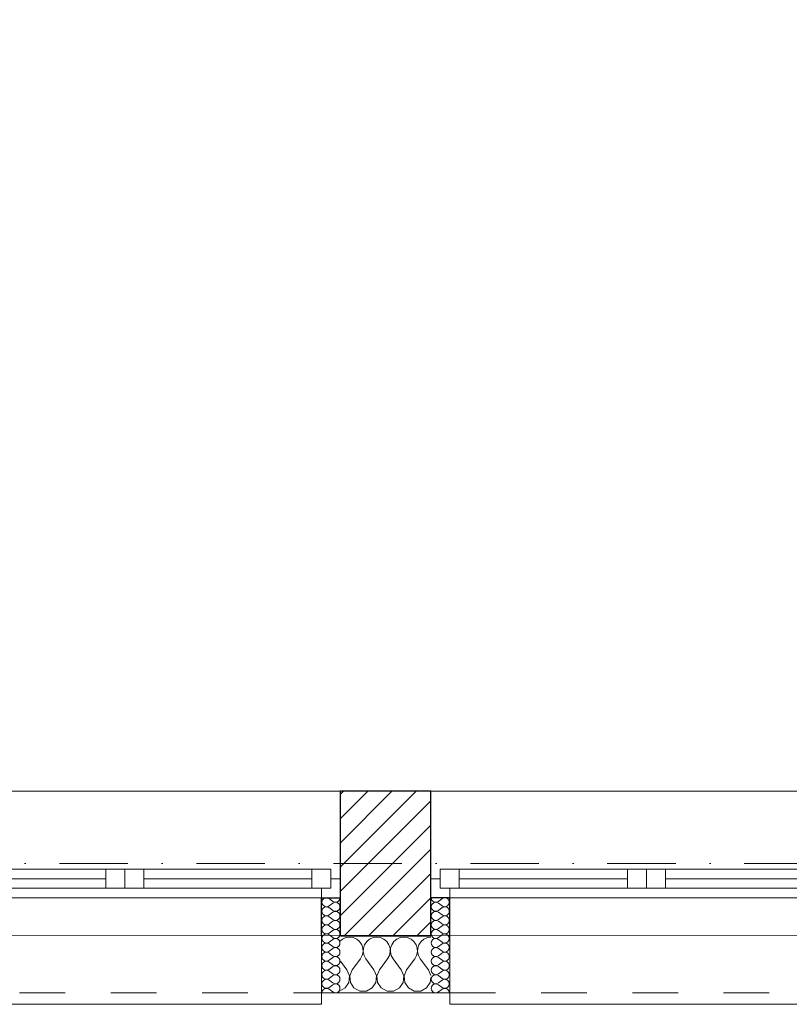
# Model space of a CAD drawing. Header units: millimetres. Extents: x 172139 to 266886, y 89525 to 138225.
# Tile 54 of 82: x 217776 to 219799, y 106825 to 109411. Entities that reach past the tile are written whole.
import ezdxf

# ---------------------------------------------------------------- set-up
doc = ezdxf.new("R2010")
doc.units = ezdxf.units.MM
doc.header["$MEASUREMENT"] = 0
doc.linetypes.add('Kropki i Kreski', pattern=[360, 180, -90, 0, -90])
doc.linetypes.add('Przerywana', pattern=[240, 120, -120])
for name, color, linetype in [('Konstrukcja - Siatki mod', 7, 'Continuous'), ('KR_INW', 7, 'Continuous'), ('NAPIS_SODON', 7, 'Continuous'), ('Okna ArchiCADa', 7, 'Continuous')]:
    doc.layers.add(name, color=color, linetype=linetype)
doc.layers.add('Konstrukcja - Siatki mod_Nr_pióra__48', color=7, linetype='Continuous', lineweight=15, true_color=0xa80f02)
doc.layers.add('KR_INW_Nr_pióra__102', color=7, linetype='Continuous', lineweight=5, true_color=0xcccccc)
for name, color, linetype, lineweight in [('KR_INW_Nr_pióra__101', 252, 'Continuous', 5), ('KR_INW_Nr_pióra__27', 7, 'Continuous', 25), ('KR_INW_Nr_pióra__47', 7, 'Continuous', 15), ('NAPIS_SODON_Nr_pióra__1', 7, 'Continuous', 13), ('Okna ArchiCADa_Nr_pióra__1', 7, 'Continuous', 13), ('Okna ArchiCADa_Nr_pióra__27', 7, 'Continuous', 25)]:
    doc.layers.add(name, color=color, linetype=linetype, lineweight=lineweight)

# ---------------------------------------------------------------- blocks, each defined once
blk = doc.blocks.new('Strop_1', base_point=(179225, 121523.3))
at = {"layer": 'NAPIS_SODON_Nr_pióra__1', "linetype": 'Continuous', "flags": 128}
blk.add_lwpolyline([(179225, 121523.3), (179225.9, 107003.8), (250898.3, 107008.3), (250897.4, 121527.8)], close=True, dxfattribs=at)
blk = doc.blocks.new('*X165')
at = {"layer": 'KR_INW_Nr_pióra__102', "linetype": 'Continuous'}
for p, q in [((218624.1, 106996.2), (218618.9, 106991.9)), ((218633.1, 107000.2), (218624.1, 106996.2)), ((218642.9, 107001.6), (218633.1, 107000.2)), ((218652.6, 107000.2), (218642.9, 107001.6)), ((218661.6, 106996.2), (218652.6, 107000.2)), ((218669.2, 106989.9), (218661.6, 106996.2)), ((218695.5, 106996.2), (218687.9, 106989.9)), ((218704.5, 107000.2), (218695.5, 106996.2)), ((218714.3, 107001.6), (218704.5, 107000.2)), ((218724, 107000.2), (218714.3, 107001.6)), ((218733.1, 106996.2), (218724, 107000.2)), ((218740.6, 106989.9), (218733.1, 106996.2)), ((218766.9, 106996.2), (218759.4, 106989.9)), ((218776, 107000.2), (218766.9, 106996.2)), ((218785.7, 107001.6), (218776, 107000.2)), ((218795.5, 107000.2), (218785.7, 107001.6)), ((218804.5, 106996.2), (218795.5, 107000.2)), ((218812.1, 106989.9), (218804.5, 106996.2)), ((218838.4, 106996.2), (218830.8, 106989.9)), ((218847.4, 107000.2), (218838.4, 106996.2)), ((218856.3, 107001.5), (218847.4, 107000.2)), ((218674.8, 106981.8), (218669.2, 106989.9)), ((218677.9, 106972.5), (218674.8, 106981.8)), ((218678.4, 106962.6), (218677.9, 106972.5)), ((218679.2, 106972.5), (218678.7, 106962.6)), ((218682.3, 106981.8), (218679.2, 106972.5)), ((218687.9, 106989.9), (218682.3, 106981.8)), ((218746.2, 106981.8), (218740.6, 106989.9)), ((218749.4, 106972.5), (218746.2, 106981.8)), ((218749.9, 106962.6), (218749.4, 106972.5)), ((218750.6, 106972.5), (218750.1, 106962.6)), ((218753.8, 106981.8), (218750.6, 106972.5)), ((218759.4, 106989.9), (218753.8, 106981.8)), ((218817.7, 106981.8), (218812.1, 106989.9)), ((218820.8, 106972.5), (218817.7, 106981.8)), ((218821.3, 106962.6), (218820.8, 106972.5)), ((218822.1, 106972.5), (218821.6, 106962.6)), ((218825.2, 106981.8), (218822.1, 106972.5)), ((218830.8, 106989.9), (218825.2, 106981.8)), ((218650, 106915.9), (218671.4, 106944.4)), ((218671.4, 106944.4), (218676.2, 106953.1)), ((218676.2, 106953.1), (218678.4, 106962.6)), ((218678.7, 106962.6), (218680.9, 106953.1)), ((218680.9, 106953.1), (218685.7, 106944.4)), ((218707.1, 106915.9), (218685.7, 106944.4)), ((218721.4, 106915.9), (218742.9, 106944.4)), ((218742.9, 106944.4), (218747.6, 106953.1)), ((218747.6, 106953.1), (218749.9, 106962.6)), ((218750.1, 106962.6), (218752.4, 106953.1)), ((218752.4, 106953.1), (218757.1, 106944.4)), ((218778.6, 106915.9), (218757.1, 106944.4)), ((218792.9, 106915.9), (218814.3, 106944.4)), ((218814.3, 106944.4), (218819.1, 106953.1)), ((218819.1, 106953.1), (218821.3, 106962.6)), ((218821.6, 106962.6), (218823.8, 106953.1)), ((218823.8, 106953.1), (218828.6, 106944.4)), ((218850, 106915.9), (218828.6, 106944.4)), ((218635.7, 106915.9), (218618.9, 106938.3)), ((218642.4, 106899.8), (218635.7, 106915.9)), ((218640.8, 106882.5), (218642.4, 106899.8)), ((218650, 106915.9), (218643.3, 106899.8)), ((218643.3, 106899.8), (218644.9, 106882.5)), ((218713.9, 106899.8), (218707.1, 106915.9)), ((218712.2, 106882.5), (218713.9, 106899.8)), ((218721.4, 106915.9), (218714.7, 106899.8)), ((218714.7, 106899.8), (218716.3, 106882.5)), ((218785.3, 106899.8), (218778.6, 106915.9)), ((218783.7, 106882.5), (218785.3, 106899.8)), ((218792.9, 106915.9), (218786.1, 106899.8)), ((218786.1, 106899.8), (218787.8, 106882.5)), ((218856.3, 106900.9), (218850, 106915.9)), ((218855.1, 106882.5), (218856.3, 106895.2)), ((218618.9, 106861.4), (218631.2, 106868)), ((218631.2, 106868), (218640.8, 106882.5)), ((218644.9, 106882.5), (218654.5, 106868)), ((218654.5, 106868), (218669.9, 106859.8)), ((218687.3, 106859.8), (218702.6, 106868)), ((218702.6, 106868), (218712.2, 106882.5)), ((218716.3, 106882.5), (218726, 106868)), ((218726, 106868), (218741.3, 106859.8)), ((218758.7, 106859.8), (218774, 106868)), ((218774, 106868), (218783.7, 106882.5)), ((218787.8, 106882.5), (218797.4, 106868)), ((218797.4, 106868), (218812.7, 106859.8)), ((218830.1, 106859.8), (218845.5, 106868)), ((218845.5, 106868), (218855.1, 106882.5)), ((218669.9, 106859.8), (218687.3, 106859.8)), ((218741.3, 106859.8), (218758.7, 106859.8)), ((218812.7, 106859.8), (218830.1, 106859.8))]:
    blk.add_line(p, q, dxfattribs=at)
blk = doc.blocks.new('*X206')
at = {"layer": 'KR_INW_Nr_pióra__102', "linetype": 'Continuous'}
for p, q in [((218598.6, 107095.6), (218589.1, 107102.8)), ((218598.6, 107090.9), (218589.1, 107083.7)), ((218598.6, 107071.8), (218589.1, 107079)), ((218598.6, 107067), (218589.1, 107059.9)), ((218598.6, 107048), (218589.1, 107055.1)), ((218598.6, 107043.2), (218589.1, 107036.1)), ((218598.6, 107024.2), (218589.1, 107031.3)), ((218598.6, 107019.4), (218589.1, 107012.3)), ((218598.6, 107000.4), (218589.1, 107007.5)), ((218598.6, 106995.6), (218589.1, 106988.5)), ((218598.6, 106976.6), (218589.1, 106983.7)), ((218598.6, 106971.8), (218589.1, 106964.7)), ((218598.6, 106952.8), (218589.1, 106959.9)), ((218598.6, 106948), (218589.1, 106940.9)), ((218598.6, 106929), (218589.1, 106936.1)), ((218598.6, 106924.2), (218589.1, 106917)), ((218598.6, 106905.1), (218589.1, 106912.3)), ((218598.6, 106900.4), (218589.1, 106893.2)), ((218598.6, 106881.3), (218589.1, 106888.5)), ((218598.6, 106876.6), (218589.1, 106869.4)), ((218598.6, 106857.5), (218589.1, 106864.7))]:
    blk.add_line(p, q, dxfattribs=at)
for centre, start, end in [((218582, 107093.2), 53.1301, 180), ((218605.8, 107105.1), 233.1301, 0), ((218582, 107093.2), 180, 306.8699), ((218582, 107069.4), 53.1301, 180), ((218605.8, 107081.3), 233.1301, 126.8699), ((218582, 107069.4), 180, 306.8699), ((218582, 107045.6), 53.1301, 180), ((218605.8, 107057.5), 233.1301, 126.8699), ((218582, 107045.6), 180, 306.8699), ((218582, 107021.8), 53.1301, 180), ((218582, 107021.8), 180, 306.8699), ((218605.8, 107033.7), 233.1301, 126.8699), ((218605.8, 107009.9), 233.1301, 126.8699), ((218582, 106998), 53.1301, 180), ((218582, 106998), 180, 306.8699), ((218605.8, 106986.1), 233.1301, 126.8699), ((218582, 106974.2), 53.1301, 180), ((218582, 106974.2), 180, 306.8699), ((218605.8, 106962.3), 233.1301, 126.8699), ((218582, 106950.4), 53.1301, 180), ((218582, 106950.4), 180, 306.8699), ((218605.8, 106938.5), 233.1301, 126.8699), ((218582, 106926.6), 53.1301, 180), ((218582, 106926.6), 180, 306.8699), ((218605.8, 106914.7), 233.1301, 126.8699), ((218582, 106902.8), 53.1301, 180), ((218582, 106902.8), 180, 306.8699), ((218605.8, 106890.9), 233.1301, 126.8699), ((218582, 106879), 53.1301, 180), ((218582, 106879), 180, 306.8699), ((218582, 106855.1), 53.1301, 180), ((218605.8, 106867), 233.1301, 126.8699)]:
    blk.add_arc(centre, 11.9, start, end, dxfattribs=at)
blk = doc.blocks.new('*X207')
at = {"layer": 'KR_INW_Nr_pióra__102', "linetype": 'Continuous'}
for p, q in [((218876.5, 107095.6), (218886.1, 107102.8)), ((218876.5, 107090.9), (218886.1, 107083.7)), ((218876.5, 107071.8), (218886.1, 107079)), ((218876.5, 107067), (218886.1, 107059.9)), ((218876.5, 107048), (218886.1, 107055.1)), ((218876.5, 107043.2), (218886.1, 107036.1)), ((218876.5, 107024.2), (218886.1, 107031.3)), ((218876.5, 107019.4), (218886.1, 107012.3)), ((218876.5, 107000.4), (218886.1, 107007.5)), ((218876.5, 106995.6), (218886.1, 106988.5)), ((218876.5, 106976.6), (218886.1, 106983.7)), ((218876.5, 106971.8), (218886.1, 106964.7)), ((218876.5, 106952.8), (218886.1, 106959.9)), ((218876.5, 106948), (218886.1, 106940.9)), ((218876.5, 106929), (218886.1, 106936.1)), ((218876.5, 106924.2), (218886.1, 106917)), ((218876.5, 106905.1), (218886.1, 106912.3)), ((218876.5, 106900.4), (218886.1, 106893.2)), ((218876.5, 106881.3), (218886.1, 106888.5)), ((218876.5, 106876.6), (218886.1, 106869.4)), ((218876.5, 106857.5), (218886.1, 106864.7))]:
    blk.add_line(p, q, dxfattribs=at)
for centre, start, end in [((218869.4, 107105.1), 180, 306.8699), ((218893.2, 107093.2), 0, 126.8699), ((218869.4, 107081.3), 53.1301, 306.8699), ((218893.2, 107093.2), 233.1301, 0), ((218893.2, 107069.4), 0, 126.8699), ((218869.4, 107057.5), 53.1301, 306.8699), ((218893.2, 107069.4), 233.1301, 0), ((218893.2, 107045.6), 0, 126.8699), ((218869.4, 107033.7), 53.1301, 306.8699), ((218869.4, 107009.9), 53.1301, 306.8699), ((218893.2, 107045.6), 233.1301, 0), ((218893.2, 107021.8), 0, 126.8699), ((218893.2, 107021.8), 233.1301, 0), ((218869.4, 106986.1), 53.1301, 306.8699), ((218893.2, 106998), 0, 126.8699), ((218893.2, 106998), 233.1301, 0), ((218869.4, 106962.3), 53.1301, 306.8699), ((218893.2, 106974.2), 0, 126.8699), ((218893.2, 106974.2), 233.1301, 0), ((218869.4, 106938.5), 53.1301, 306.8699), ((218893.2, 106950.4), 0, 126.8699), ((218893.2, 106950.4), 233.1301, 0), ((218869.4, 106914.7), 53.1301, 306.8699), ((218893.2, 106926.6), 0, 126.8699), ((218893.2, 106926.6), 233.1301, 0), ((218869.4, 106890.9), 53.1301, 306.8699), ((218893.2, 106902.8), 0, 126.8699), ((218893.2, 106902.8), 233.1301, 0), ((218869.4, 106867), 53.1301, 306.8699), ((218893.2, 106879), 0, 126.8699), ((218893.2, 106879), 233.1301, 0), ((218893.2, 106855.1), 0, 126.8699)]:
    blk.add_arc(centre, 11.9, start, end, dxfattribs=at)
blk = doc.blocks.new('Okno dwuskrzydłowe 19_5')
at = {"layer": 'Okna ArchiCADa_Nr_pióra__1', "linetype": 'Continuous'}
for p, q in [((-566.8, 230), (566.8, 230)), ((-566.8, 0), (-541.8, 0)), ((-541.8, 25), (-491.8, 25)), ((-541.8, -25), (-541.8, 25)), ((-541.8, 0), (-541.8, -25)), ((-491.8, 25), (-50, 25)), ((-491.8, 25), (-491.8, -25)), ((-491.8, 25), (-50, 25)), ((-491.8, 0), (-50, 0)), ((-50, -25), (-50, 25)), ((-50, 25), (0, 25)), ((0, 25), (0, -25)), ((0, 25), (50, 25)), ((0, -25), (0, 25)), ((50, 25), (491.8, 25)), ((50, 25), (50, -25)), ((50, 25), (491.8, 25)), ((50, 0), (491.8, 0)), ((491.8, -25), (491.8, 25)), ((491.8, 25), (541.8, 25)), ((541.8, 25), (541.8, -25)), ((541.8, -25), (541.8, 0)), ((541.8, 0), (566.8, 0)), ((-541.8, -25), (-516.8, -25)), ((-491.8, -25), (-541.8, -25)), ((-516.8, -25), (-516.8, -50)), ((-50, -25), (-491.8, -25)), ((0, -25), (-50, -25)), ((50, -25), (0, -25)), ((491.8, -25), (50, -25)), ((541.8, -25), (491.8, -25)), ((516.8, -50), (516.8, -25)), ((516.8, -25), (541.8, -25)), ((-516.8, -50), (-566.8, -50)), ((0, -50), (-516.8, -50)), ((516.8, -50), (0, -50)), ((566.8, -50), (516.8, -50)), ((-516.8, -300), (-516.8, -330)), ((516.8, -330), (516.8, -300)), ((-516.8, -330), (516.8, -330))]:
    blk.add_line(p, q, dxfattribs=at)
at = {"layer": 'Okna ArchiCADa_Nr_pióra__1', "linetype": 'Przerywana'}
blk.add_line((-516.8, -300), (516.8, -300), dxfattribs=at)
at = {"layer": 'Okna ArchiCADa_Nr_pióra__27', "linetype": 'Continuous'}
for p, q in [((-566.8, -50), (-566.8, 0)), ((566.8, -50), (566.8, 0)), ((-516.8, -50), (-566.8, -50)), ((516.8, -50), (566.8, -50))]:
    blk.add_line(p, q, dxfattribs=at)
blk = doc.blocks.new('Ściana_3', base_point=(179075.1, 106855.1))
at = {"layer": 'KR_INW_Nr_pióra__101', "linetype": 'Continuous'}
h = blk.add_hatch(dxfattribs=at)
h.set_pattern_fill('Cegła_licówka', color=256, style=0, pattern_type=2)
h.set_pattern_definition([(45, (0, 0), (-31.819804, 31.819804), [])])
h.paths.add_polyline_path([(218618.9, 107155.1), (218618.9, 107105.1), (218618.9, 107005.1), (218856.3, 107005.1), (218856.3, 107105.1), (218856.3, 107155.1), (218856.3, 107385.1), (218618.9, 107385.1)])
at = {"layer": 'KR_INW_Nr_pióra__27', "linetype": 'Continuous'}
for p, q in [((218618.9, 107155.1), (218618.9, 107385.1)), ((218856.3, 107155.1), (218856.3, 107385.1)), ((218618.9, 107105.1), (218618.9, 107155.1)), ((218856.3, 107105.1), (218856.3, 107155.1)), ((218568.9, 107005.1), (218568.9, 107105.1)), ((218568.9, 107105.1), (218618.9, 107105.1)), ((218618.9, 107005.1), (218618.9, 107105.1)), ((218856.3, 107005.1), (218856.3, 107105.1)), ((218906.3, 107105.1), (218856.3, 107105.1)), ((218906.3, 107005.1), (218906.3, 107105.1)), ((218618.9, 107005.1), (218856.3, 107005.1))]:
    blk.add_line(p, q, dxfattribs=at)
at = {"layer": 'KR_INW_Nr_pióra__27', "linetype": 'Continuous', "flags": 128}
blk.add_lwpolyline([(218856.3, 107385.1), (218618.9, 107385.1)], dxfattribs=at)
at = {"layer": 'KR_INW_Nr_pióra__47', "linetype": 'Continuous'}
for p, q in [((218618.9, 107105.1), (218568.9, 107105.1)), ((218568.9, 107105.1), (218568.9, 106855.1)), ((218856.3, 107105.1), (218906.3, 107105.1)), ((218906.3, 107105.1), (218906.3, 106855.1)), ((218568.9, 106855.1), (218568.9, 107005.1)), ((218906.3, 106855.1), (218906.3, 107005.1)), ((218618.9, 106855.1), (218568.9, 106855.1)), ((218856.3, 106855.1), (218906.3, 106855.1))]:
    blk.add_line(p, q, dxfattribs=at)
at = {"layer": 'KR_INW_Nr_pióra__47', "linetype": 'Continuous', "flags": 128}
blk.add_lwpolyline([(218618.9, 106855.1), (218856.3, 106855.1)], dxfattribs=at)
at = {"layer": 'KR_INW'}
for name in ['*X206', '*X207', '*X165']:
    blk.add_blockref(name, (0, 0), dxfattribs=at)
at = {"layer": 'Okna ArchiCADa', "color": 21, "linetype": 'Continuous', "lineweight": 13, "true_color": 0xff9955, "zscale": 1000}
for p in [(218052.1, 107155.1), (219423.1, 107155.1)]:
    blk.add_blockref('Okno dwuskrzydłowe 19_5', p, dxfattribs=at)
blk = doc.blocks.new('Standardowy znacznik siatki_10')
at = {"layer": 'Konstrukcja - Siatki mod_Nr_pióra__48', "linetype": 'Kropki i Kreski'}
blk.add_line((1000, 0), (72912, 0), dxfattribs=at)

msp = doc.modelspace()

# ---------------------------------------------------------------- block references
at = {"layer": 'Konstrukcja - Siatki mod', "color": 8, "linetype": 'Continuous', "lineweight": 13, "zscale": 1000}
msp.add_blockref('Standardowy znacznik siatki_10', (177989.3, 107195.1), dxfattribs=at)
at = {"layer": 'KR_INW'}
msp.add_blockref('Ściana_3', (179075.1, 106855.1), dxfattribs=at)
at = {"layer": 'NAPIS_SODON', "linetype": 'Continuous'}
msp.add_blockref('Strop_1', (179225, 121523.3), dxfattribs=at)

doc.saveas('drawing.dxf')
